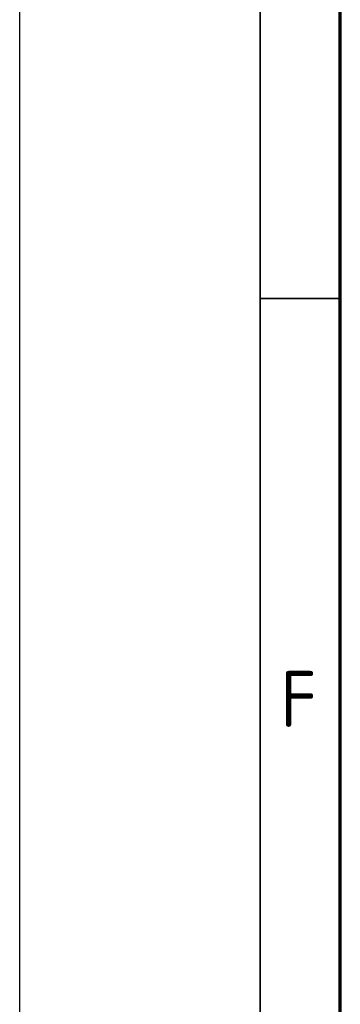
# Model space of a CAD drawing. Header units: millimetres. Extents: x -1662057 to -197461, y -941126 to 63888.
# Tile 86 of 209: x -1662057 to -1659344, y -320610 to -312270. Entities that reach past the tile are written whole.
import ezdxf

# ---------------------------------------------------------------- set-up
doc = ezdxf.new("R2010")
doc.units = ezdxf.units.MM
doc.layers.add('Rasējuma lapa', color=7, linetype='CONTINUOUS')
doc.styles.add('ISO', font='iso')

# ---------------------------------------------------------------- blocks, each defined once
blk = doc.blocks.new('A1_L')
at = {"layer": 'Rasējuma lapa'}
blk.add_line((-841, 0), (-841, 594), dxfattribs=at)
at = {"layer": 'Rasējuma lapa', "lineweight": 35}
for p, q in [((-826, 5), (-826, 589)), ((-821, 347), (-826, 347))]:
    blk.add_line(p, q, dxfattribs=at)
at = {"layer": 'Rasējuma lapa', "lineweight": 70}
blk.add_line((-821, 10), (-821, 584), dxfattribs=at)
at = {"layer": 'Rasējuma lapa', "style": 'ISO'}
blk.add_text('F', height=3.5, dxfattribs=at).set_placement((-824.725, 320.25))
blk = doc.blocks.new('*U1264')
at = {"layer": 'Rasējuma lapa'}
blk.add_blockref('A1_L', (0, 0), dxfattribs=at)

msp = doc.modelspace()

# ---------------------------------------------------------------- block references
at = {"layer": 'Rasējuma lapa', "xscale": 135.6730224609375, "yscale": 135.6730224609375, "zscale": 135.6730224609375}
msp.add_blockref('*U1264', (-1547956.19836, -361710.6175), dxfattribs=at)

doc.saveas('drawing.dxf')
